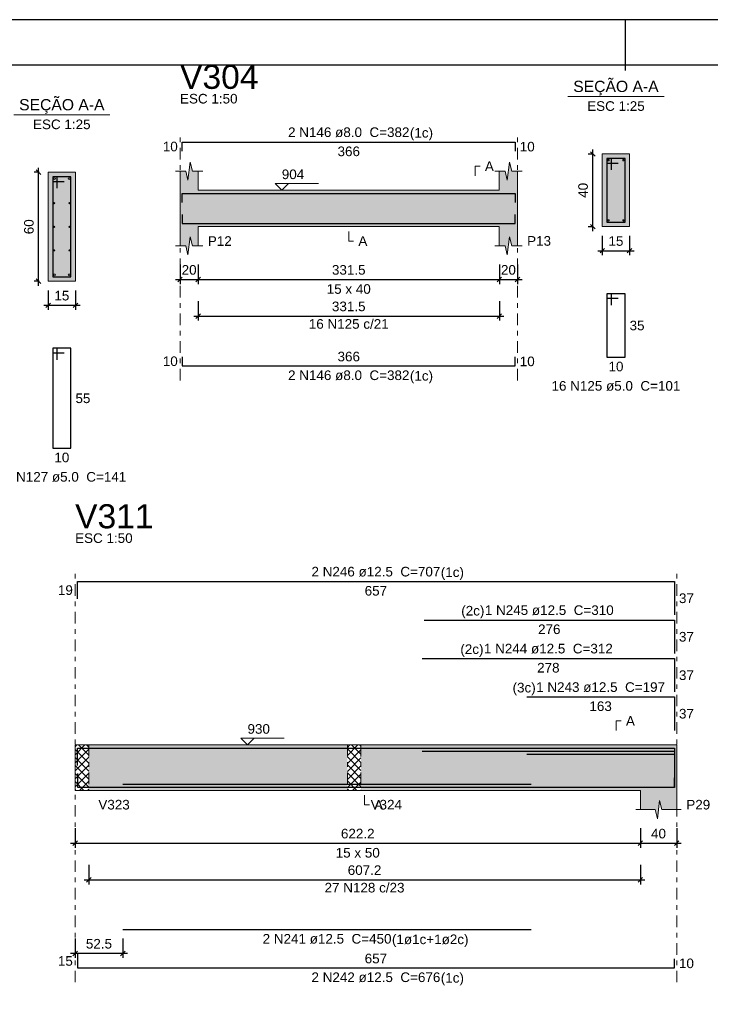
# Model space of a CAD drawing. Header units: millimetres. Extents: x 0 to 119, y 0 to 84.
# Tile 20 of 30: x 50 to 65, y 62 to 84. Entities that reach past the tile are written whole.
import ezdxf

# ---------------------------------------------------------------- set-up
doc = ezdxf.new("R2010")
doc.units = ezdxf.units.MM
doc.header["$MEASUREMENT"] = 0
doc.linetypes.add('DASHDOT', pattern=[2.54, 1.27, -0.635, 0, -0.635])
doc.linetypes.add('NULL', pattern=[0])
doc.layers.get('0').update_dxf_attribs({"lineweight": 18})
for name, color, linetype, lineweight in [('Descrição da armadura', 7, 'Continuous', 0), ('DT-Barras na forma', 2, 'Continuous', 30), ('DT-Barras no corte', 5, 'Continuous', 5), ('DT-Barras rebatidas', 2, 'Continuous', 30), ('DT-Cotas', 9, 'Continuous', 5), ('DT-Forma', 5, 'Continuous', 5), ('DT-Hachura forma vigas', 254, 'Continuous', 5), ('DT-Hachura intersecção vigas', 9, 'Continuous', 5), ('DT-Hachura seção vigas', 254, 'Continuous', 5), ('DT-Pontilhado', 9, 'DASHDOT', 5), ('DT-Textos', 7, 'Continuous', 5), ('DT-Título', 3, 'Continuous', 20), ('Textos armaduras', 7, 'Continuous', 0)]:
    doc.layers.add(name, color=color, linetype=linetype, lineweight=lineweight)
doc.layers.add('SEDUC_MARF', color=1, linetype='Continuous')
doc.layers.add('SEDUC_MARGG', color=7, linetype='Continuous')
doc.styles.add('Arial', font='txt')
doc.dimstyles.new('UM_25.000000', dxfattribs={"dimtxt": 0.18, "dimasz": 0.1, "dimexe": 0.1, "dimexo": 0.2, "dimgap": 0, "dimtad": 1, "dimtih": 1, "dimtoh": 1, "dimdec": 1, "dimlfac": 25, "dimzin": 0, "dimdsep": 46, "dimtxsty": 'Standard', "dimcen": 0.09, "dimdle": 0.1, "dimadec": 1, "dimazin": 2, "dimtfac": 1, "dimtdec": 4, "dimtofl": 0, "dimtmove": 0, "dimatfit": 3, "dimfxl": 1, "dimtolj": 1, "dimarcsym": 0})
doc.dimstyles.new('UM_50.000000', dxfattribs={"dimtxt": 0.18, "dimasz": 0.1, "dimexe": 0.1, "dimexo": 0.2, "dimgap": 0, "dimtad": 1, "dimtih": 1, "dimtoh": 1, "dimdec": 1, "dimlfac": 50, "dimzin": 0, "dimdsep": 46, "dimtxsty": 'Standard', "dimcen": 0.09, "dimdle": 0.1, "dimadec": 1, "dimazin": 2, "dimtfac": 1, "dimtdec": 4, "dimtofl": 0, "dimtmove": 0, "dimatfit": 3, "dimfxl": 1, "dimtolj": 1, "dimarcsym": 0})

# ---------------------------------------------------------------- blocks, each defined once
blk = doc.blocks.new('_Oblique')
at = {"color": 0, "linetype": 'ByBlock', "lineweight": -2}
blk.add_line((-0.5, -0.5), (0.5, 0.5), dxfattribs=at)
blk = doc.blocks.new('*D27')
at = {"layer": 'Defpoints', "color": 0}
for p in [(50.492, 80.74), (50.704, 80.74), (50.704, 78.34)]:
    blk.add_point(p, dxfattribs=at)
at = {"layer": 'DT-Cotas', "color": 0, "lineweight": -2}
for p, q in [((50.504, 80.74), (50.392, 80.74)), ((50.492, 78.24), (50.492, 80.84)), ((50.504, 78.34), (50.392, 78.34))]:
    blk.add_line(p, q, dxfattribs=at)
at = {"layer": 'DT-Cotas', "color": 0, "lineweight": -2, "xscale": 0.1, "yscale": 0.1, "zscale": 0.1}
for p, rotation in [((50.492, 80.74), 90), ((50.492, 78.34), 270)]:
    blk.add_blockref('_Oblique', p, dxfattribs=dict(at, rotation=rotation))
at = {"layer": 'DT-Cotas', "color": 7, "insert": (50.28, 79.54), "char_height": 0.2118, "attachment_point": 5, "rotation": 90, "style": 'Arial'}
blk.add_mtext('\\A1;60', dxfattribs=at)
blk = doc.blocks.new('*D28')
at = {"layer": 'Defpoints', "color": 0}
for p in [(50.704, 78.34), (51.304, 78.34), (51.304, 77.81)]:
    blk.add_point(p, dxfattribs=at)
at = {"layer": 'DT-Cotas', "color": 0, "lineweight": -2}
for p, q in [((50.704, 78.14), (50.704, 77.71)), ((51.304, 78.14), (51.304, 77.71)), ((50.604, 77.81), (51.404, 77.81))]:
    blk.add_line(p, q, dxfattribs=at)
at = {"layer": 'DT-Cotas', "color": 0, "lineweight": -2, "xscale": 0.1, "yscale": 0.1, "zscale": 0.1, "rotation": 180}
blk.add_blockref('_Oblique', (50.704, 77.81), dxfattribs=at)
at = {"layer": 'DT-Cotas', "color": 0, "lineweight": -2, "xscale": 0.1, "yscale": 0.1, "zscale": 0.1}
blk.add_blockref('_Oblique', (51.304, 77.81), dxfattribs=at)
at = {"layer": 'DT-Cotas', "color": 7, "insert": (51.004, 78.022), "char_height": 0.2118, "attachment_point": 5, "rotation": 0.0057, "style": 'Arial'}
blk.add_mtext('\\A1;15', dxfattribs=at)
blk = doc.blocks.new('*D30')
at = {"layer": 'Defpoints', "color": 0}
for p in [(53.606, 78.907), (54.006, 78.907), (54.006, 78.378)]:
    blk.add_point(p, dxfattribs=at)
at = {"layer": 'DT-Cotas', "color": 0, "lineweight": -2}
for p, q in [((53.606, 78.707), (53.606, 78.278)), ((54.006, 78.707), (54.006, 78.278)), ((53.506, 78.378), (54.106, 78.378))]:
    blk.add_line(p, q, dxfattribs=at)
at = {"layer": 'DT-Cotas', "color": 0, "lineweight": -2, "xscale": 0.1, "yscale": 0.1, "zscale": 0.1, "rotation": 180}
blk.add_blockref('_Oblique', (53.606, 78.378), dxfattribs=at)
at = {"layer": 'DT-Cotas', "color": 0, "lineweight": -2, "xscale": 0.1, "yscale": 0.1, "zscale": 0.1}
blk.add_blockref('_Oblique', (54.006, 78.378), dxfattribs=at)
at = {"layer": 'DT-Cotas', "color": 7, "insert": (53.806, 78.589), "char_height": 0.2118, "attachment_point": 5, "rotation": 0.0057, "style": 'Arial'}
blk.add_mtext('\\A1;20', dxfattribs=at)
blk = doc.blocks.new('*D31')
at = {"layer": 'Defpoints', "color": 0}
for p in [(54.006, 78.907), (60.635, 78.907), (60.635, 78.378)]:
    blk.add_point(p, dxfattribs=at)
at = {"layer": 'DT-Cotas', "color": 0, "lineweight": -2}
for p, q in [((54.006, 78.707), (54.006, 78.278)), ((60.635, 78.707), (60.635, 78.278)), ((53.906, 78.378), (60.735, 78.378))]:
    blk.add_line(p, q, dxfattribs=at)
at = {"layer": 'DT-Cotas', "color": 0, "lineweight": -2, "xscale": 0.1, "yscale": 0.1, "zscale": 0.1, "rotation": 180}
blk.add_blockref('_Oblique', (54.006, 78.378), dxfattribs=at)
at = {"layer": 'DT-Cotas', "color": 0, "lineweight": -2, "xscale": 0.1, "yscale": 0.1, "zscale": 0.1}
blk.add_blockref('_Oblique', (60.635, 78.378), dxfattribs=at)
at = {"layer": 'DT-Cotas', "color": 7, "insert": (57.32, 78.589), "char_height": 0.2118, "attachment_point": 5, "rotation": 0.0057, "style": 'Arial'}
blk.add_mtext('\\A1;331.5', dxfattribs=at)
blk = doc.blocks.new('*D32')
at = {"layer": 'Defpoints', "color": 0}
for p in [(60.635, 78.907), (61.035, 78.907), (61.035, 78.378)]:
    blk.add_point(p, dxfattribs=at)
at = {"layer": 'DT-Cotas', "color": 0, "lineweight": -2}
for p, q in [((60.635, 78.707), (60.635, 78.278)), ((61.035, 78.707), (61.035, 78.278)), ((60.535, 78.378), (61.135, 78.378))]:
    blk.add_line(p, q, dxfattribs=at)
at = {"layer": 'DT-Cotas', "color": 0, "lineweight": -2, "xscale": 0.1, "yscale": 0.1, "zscale": 0.1, "rotation": 180}
blk.add_blockref('_Oblique', (60.635, 78.378), dxfattribs=at)
at = {"layer": 'DT-Cotas', "color": 0, "lineweight": -2, "xscale": 0.1, "yscale": 0.1, "zscale": 0.1}
blk.add_blockref('_Oblique', (61.035, 78.378), dxfattribs=at)
at = {"layer": 'DT-Cotas', "color": 7, "insert": (60.835, 78.589), "char_height": 0.2118, "attachment_point": 5, "rotation": 0.0057, "style": 'Arial'}
blk.add_mtext('\\A1;20', dxfattribs=at)
blk = doc.blocks.new('*D33')
at = {"layer": 'Defpoints', "color": 0}
for p in [(62.691, 81.142), (62.902, 81.142), (62.902, 79.542)]:
    blk.add_point(p, dxfattribs=at)
at = {"layer": 'DT-Cotas', "color": 0, "lineweight": -2}
for p, q in [((62.702, 81.142), (62.591, 81.142)), ((62.691, 79.442), (62.691, 81.242)), ((62.702, 79.542), (62.591, 79.542))]:
    blk.add_line(p, q, dxfattribs=at)
at = {"layer": 'DT-Cotas', "color": 0, "lineweight": -2, "xscale": 0.1, "yscale": 0.1, "zscale": 0.1}
for p, rotation in [((62.691, 81.142), 90), ((62.691, 79.542), 270)]:
    blk.add_blockref('_Oblique', p, dxfattribs=dict(at, rotation=rotation))
at = {"layer": 'DT-Cotas', "color": 7, "insert": (62.479, 80.342), "char_height": 0.2118, "attachment_point": 5, "rotation": 90, "style": 'Arial'}
blk.add_mtext('\\A1;40', dxfattribs=at)
blk = doc.blocks.new('*D34')
at = {"layer": 'Defpoints', "color": 0}
for p in [(62.902, 79.542), (63.502, 79.542), (63.502, 79.013)]:
    blk.add_point(p, dxfattribs=at)
at = {"layer": 'DT-Cotas', "color": 0, "lineweight": -2}
for p, q in [((62.902, 79.342), (62.902, 78.913)), ((63.502, 79.342), (63.502, 78.913)), ((62.802, 79.013), (63.602, 79.013))]:
    blk.add_line(p, q, dxfattribs=at)
at = {"layer": 'DT-Cotas', "color": 0, "lineweight": -2, "xscale": 0.1, "yscale": 0.1, "zscale": 0.1, "rotation": 180}
blk.add_blockref('_Oblique', (62.902, 79.013), dxfattribs=at)
at = {"layer": 'DT-Cotas', "color": 0, "lineweight": -2, "xscale": 0.1, "yscale": 0.1, "zscale": 0.1}
blk.add_blockref('_Oblique', (63.502, 79.013), dxfattribs=at)
at = {"layer": 'DT-Cotas', "color": 7, "insert": (63.202, 79.225), "char_height": 0.2118, "attachment_point": 5, "rotation": 0.0057, "style": 'Arial'}
blk.add_mtext('\\A1;15', dxfattribs=at)
blk = doc.blocks.new('*D35')
at = {"layer": 'Defpoints', "color": 0}
for p in [(54.006, 78.102), (60.635, 78.102), (60.635, 77.573)]:
    blk.add_point(p, dxfattribs=at)
at = {"layer": 'DT-Cotas', "color": 0, "lineweight": -2}
for p, q in [((54.006, 77.902), (54.006, 77.473)), ((60.635, 77.902), (60.635, 77.473)), ((53.906, 77.573), (60.735, 77.573))]:
    blk.add_line(p, q, dxfattribs=at)
at = {"layer": 'DT-Cotas', "color": 0, "lineweight": -2, "xscale": 0.1, "yscale": 0.1, "zscale": 0.1, "rotation": 180}
blk.add_blockref('_Oblique', (54.006, 77.573), dxfattribs=at)
at = {"layer": 'DT-Cotas', "color": 0, "lineweight": -2, "xscale": 0.1, "yscale": 0.1, "zscale": 0.1}
blk.add_blockref('_Oblique', (60.635, 77.573), dxfattribs=at)
at = {"layer": 'DT-Cotas', "color": 7, "insert": (57.32, 77.785), "char_height": 0.2118, "attachment_point": 5, "rotation": 0.0057, "style": 'Arial'}
blk.add_mtext('\\A1;331.5', dxfattribs=at)
blk = doc.blocks.new('*D78')
at = {"layer": 'Defpoints', "color": 0}
for p in [(51.296, 66.493), (63.739, 66.493), (63.739, 65.964)]:
    blk.add_point(p, dxfattribs=at)
at = {"layer": 'DT-Cotas', "color": 0, "lineweight": -2}
for p, q in [((51.296, 66.293), (51.296, 65.864)), ((63.739, 66.293), (63.739, 65.864)), ((51.196, 65.964), (63.839, 65.964))]:
    blk.add_line(p, q, dxfattribs=at)
at = {"layer": 'DT-Cotas', "color": 0, "lineweight": -2, "xscale": 0.1, "yscale": 0.1, "zscale": 0.1, "rotation": 180}
blk.add_blockref('_Oblique', (51.296, 65.964), dxfattribs=at)
at = {"layer": 'DT-Cotas', "color": 0, "lineweight": -2, "xscale": 0.1, "yscale": 0.1, "zscale": 0.1}
blk.add_blockref('_Oblique', (63.739, 65.964), dxfattribs=at)
at = {"layer": 'DT-Cotas', "color": 7, "insert": (57.518, 66.175), "char_height": 0.2118, "attachment_point": 5, "rotation": 0.0057, "style": 'Arial'}
blk.add_mtext('\\A1;622.2', dxfattribs=at)
blk = doc.blocks.new('*D79')
at = {"layer": 'Defpoints', "color": 0}
for p in [(63.739, 66.493), (64.539, 66.493), (64.539, 65.964)]:
    blk.add_point(p, dxfattribs=at)
at = {"layer": 'DT-Cotas', "color": 0, "lineweight": -2}
for p, q in [((63.739, 66.293), (63.739, 65.864)), ((64.539, 66.293), (64.539, 65.864)), ((63.639, 65.964), (64.639, 65.964))]:
    blk.add_line(p, q, dxfattribs=at)
at = {"layer": 'DT-Cotas', "color": 0, "lineweight": -2, "xscale": 0.1, "yscale": 0.1, "zscale": 0.1, "rotation": 180}
blk.add_blockref('_Oblique', (63.739, 65.964), dxfattribs=at)
at = {"layer": 'DT-Cotas', "color": 0, "lineweight": -2, "xscale": 0.1, "yscale": 0.1, "zscale": 0.1}
blk.add_blockref('_Oblique', (64.539, 65.964), dxfattribs=at)
at = {"layer": 'DT-Cotas', "color": 7, "insert": (64.139, 66.175), "char_height": 0.2118, "attachment_point": 5, "rotation": 0.0057, "style": 'Arial'}
blk.add_mtext('\\A1;40', dxfattribs=at)
blk = doc.blocks.new('*D80')
at = {"layer": 'Defpoints', "color": 0}
for p in [(51.296, 64.066), (52.346, 64.066), (51.296, 63.537)]:
    blk.add_point(p, dxfattribs=at)
at = {"layer": 'DT-Cotas', "color": 0, "lineweight": -2}
for p, q in [((51.296, 63.866), (51.296, 63.437)), ((52.346, 63.866), (52.346, 63.437)), ((52.446, 63.537), (51.196, 63.537))]:
    blk.add_line(p, q, dxfattribs=at)
at = {"layer": 'DT-Cotas', "color": 0, "lineweight": -2, "xscale": 0.1, "yscale": 0.1, "zscale": 0.1, "rotation": 180}
blk.add_blockref('_Oblique', (51.296, 63.537), dxfattribs=at)
at = {"layer": 'DT-Cotas', "color": 0, "lineweight": -2, "xscale": 0.1, "yscale": 0.1, "zscale": 0.1}
blk.add_blockref('_Oblique', (52.346, 63.537), dxfattribs=at)
at = {"layer": 'DT-Cotas', "color": 7, "insert": (51.821, 63.749), "char_height": 0.2118, "attachment_point": 5, "rotation": 0.0057, "style": 'Arial'}
blk.add_mtext('\\A1;52.5', dxfattribs=at)
blk = doc.blocks.new('*D83')
at = {"layer": 'Defpoints', "color": 0}
for p in [(51.596, 65.688), (63.739, 65.688), (63.739, 65.159)]:
    blk.add_point(p, dxfattribs=at)
at = {"layer": 'DT-Cotas', "color": 0, "lineweight": -2}
for p, q in [((51.596, 65.488), (51.596, 65.059)), ((63.739, 65.488), (63.739, 65.059)), ((51.496, 65.159), (63.839, 65.159))]:
    blk.add_line(p, q, dxfattribs=at)
at = {"layer": 'DT-Cotas', "color": 0, "lineweight": -2, "xscale": 0.1, "yscale": 0.1, "zscale": 0.1, "rotation": 180}
blk.add_blockref('_Oblique', (51.596, 65.159), dxfattribs=at)
at = {"layer": 'DT-Cotas', "color": 0, "lineweight": -2, "xscale": 0.1, "yscale": 0.1, "zscale": 0.1}
blk.add_blockref('_Oblique', (63.739, 65.159), dxfattribs=at)
at = {"layer": 'DT-Cotas', "color": 7, "insert": (57.668, 65.371), "char_height": 0.2118, "attachment_point": 5, "rotation": 0.0057, "style": 'Arial'}
blk.add_mtext('\\A1;607.2', dxfattribs=at)

msp = doc.modelspace()

# ---------------------------------------------------------------- hatches: boundary and pattern name
at = {"layer": 'DT-Hachura forma vigas', "linetype": 'Continuous'}
for points in [[(61.0347, 79.1189), (61.0347, 79.5425), (61.0347, 80.3425), (61.0347, 80.7661), (60.9097, 80.7661), (60.8597, 80.9661), (60.8097, 80.5661), (60.7597, 80.7661), (60.6347, 80.7661), (60.6347, 80.3425), (54.0057, 80.3425), (54.0057, 80.7661), (53.8807, 80.7661), (53.8307, 80.9661), (53.7807, 80.5661), (53.7307, 80.7661), (53.6057, 80.7661), (53.6057, 80.3425), (53.6057, 79.5425), (53.6057, 79.1189), (53.7307, 79.1189), (53.7807, 78.9189), (53.8307, 79.3189), (53.8807, 79.1189), (54.0057, 79.1189), (54.0057, 79.5425), (60.6347, 79.5425), (60.6347, 79.1189), (60.7597, 79.1189), (60.8097, 78.9189), (60.8597, 79.3189), (60.9097, 79.1189), (61.0347, 79.1189)], [(51.5959, 67.1285), (57.2893, 67.1285), (57.2893, 68.1285), (51.5959, 68.1285), (51.5959, 67.1285)], [(64.5393, 66.7049), (64.5393, 67.1285), (64.5393, 68.1285), (63.7393, 68.1285), (57.5893, 68.1285), (57.5893, 67.1285), (63.7393, 67.1285), (63.7393, 66.7049), (64.0643, 66.7049), (64.1143, 66.5049), (64.1643, 66.9049), (64.2143, 66.7049), (64.5393, 66.7049)]]:
    msp.add_hatch(color=254, dxfattribs=at).paths.add_polyline_path(points)
at = {"layer": 'DT-Hachura intersecção vigas', "linetype": 'Continuous'}
h = msp.add_hatch(dxfattribs=at)
h.set_pattern_fill('ANSI37', color=9, style=0)
h.paths.add_polyline_path([(51.2959, 67.1285), (51.5959, 67.1285), (51.5959, 68.1285), (51.2959, 68.1285), (51.2959, 67.1285)])
h = msp.add_hatch(dxfattribs=at)
h.set_pattern_fill('ANSI37', color=9, style=0)
h.paths.add_polyline_path([(57.2893, 67.1285), (57.5893, 67.1285), (57.5893, 68.1285), (57.2893, 68.1285), (57.2893, 67.1285)])
at = {"layer": 'DT-Hachura seção vigas', "linetype": 'Continuous'}
for points in [[(62.9023, 79.5425), (62.9023, 79.5425), (63.5023, 79.5425), (63.5023, 81.1425), (62.9023, 81.1425), (62.9023, 79.5425)], [(50.7037, 78.3396), (50.7037, 78.3396), (51.3037, 78.3396), (51.3037, 80.7396), (50.7037, 80.7396), (50.7037, 78.3396)]]:
    msp.add_hatch(color=254, dxfattribs=at).paths.add_polyline_path(points)

# ---------------------------------------------------------------- linework, layer by layer
at = {"layer": 'DT-Barras na forma'}
for p, q in [((63.1023, 81.0425), (63.0023, 81.0425)), ((63.0023, 81.0425), (63.0023, 79.6425)), ((63.4023, 81.0425), (63.0023, 81.0425)), ((63.0023, 81.0425), (63.0023, 80.9425)), ((63.0023, 80.9425), (63.2523, 80.9425)), ((63.1023, 80.7925), (63.1023, 81.0425)), ((63.4023, 79.6425), (63.4023, 81.0425)), ((50.9037, 80.6396), (50.8037, 80.6396)), ((50.8037, 80.6396), (50.8037, 78.4396)), ((51.2037, 80.6396), (50.8037, 80.6396)), ((50.8037, 80.6396), (50.8037, 80.5396)), ((50.8037, 80.5396), (51.0537, 80.5396)), ((50.9037, 80.3896), (50.9037, 80.6396)), ((51.2037, 78.4396), (51.2037, 80.6396)), ((63.0023, 79.6425), (63.4023, 79.6425)), ((50.8037, 78.4396), (51.2037, 78.4396))]:
    msp.add_line(p, q, dxfattribs=at)
for points in [[(53.6557, 80.0745), (53.6557, 80.2745), (60.9847, 80.2745), (60.9847, 80.0745)], [(53.6557, 79.8105), (53.6557, 79.6105), (60.9847, 79.6105), (60.9847, 79.8105)], [(51.3459, 67.6738), (51.3459, 68.056), (64.4893, 68.056), (64.4893, 67.3196)], [(58.9393, 67.991), (64.4893, 67.991), (64.4893, 67.2546)], [(58.9793, 67.991), (64.4893, 67.991), (64.4893, 67.2546)], [(61.2393, 67.926), (64.4893, 67.926), (64.4893, 67.1896)], [(51.3459, 67.501), (51.3459, 67.201), (64.4893, 67.201), (64.4893, 67.401)], [(52.3459, 67.266), (61.3393, 67.266)], [(52.3459, 67.201), (61.3393, 67.201)]]:
    msp.add_lwpolyline(points, dxfattribs=at)
at = {"layer": 'DT-Barras no corte'}
for centre, radius in [((63.0383, 81.0065), 0.016), ((63.3663, 81.0065), 0.016), ((50.8437, 80.5996), 0.02), ((51.1637, 80.5996), 0.02), ((50.8363, 80.0596), 0.0126), ((51.1711, 80.0596), 0.0126), ((63.0383, 79.6785), 0.016), ((63.3663, 79.6785), 0.016), ((50.8363, 79.5396), 0.0126), ((51.1711, 79.5396), 0.0126), ((50.8363, 79.0196), 0.0126), ((51.1711, 79.0196), 0.0126), ((50.8437, 78.4796), 0.02), ((51.1637, 78.4796), 0.02)]:
    msp.add_circle(centre, radius, dxfattribs=at)
at = {"layer": 'DT-Barras rebatidas'}
for points in [[(53.6557, 81.2041), (53.6557, 81.4041), (60.9847, 81.4041), (60.9847, 81.2041)], [(63.1023, 77.8158), (63.1023, 78.0658), (63.0023, 78.0658), (63.0023, 76.6658), (63.4023, 76.6658), (63.4023, 78.0658), (63.0023, 78.0658), (63.0023, 77.9658), (63.2523, 77.9658)], [(50.9037, 76.6129), (50.9037, 76.8629), (50.8037, 76.8629), (50.8037, 74.6629), (51.2037, 74.6629), (51.2037, 76.8629), (50.8037, 76.8629), (50.8037, 76.7629), (51.0537, 76.7629)], [(53.6557, 76.6758), (53.6557, 76.4758), (60.9847, 76.4758), (60.9847, 76.6758)], [(51.3459, 71.345), (51.3459, 71.7272), (64.4893, 71.7272), (64.4893, 70.9908)], [(58.9793, 70.88), (64.4893, 70.88), (64.4893, 70.1436)], [(58.9393, 70.0328), (64.4893, 70.0328), (64.4893, 69.2964)], [(61.2393, 69.1856), (64.4893, 69.1856), (64.4893, 68.4492)], [(52.3459, 64.0664), (61.3393, 64.0664)], [(51.3459, 63.5192), (51.3459, 63.2192), (64.4893, 63.2192), (64.4893, 63.4192)]]:
    msp.add_lwpolyline(points, dxfattribs=at)
at = {"layer": 'DT-Forma'}
for p, q in [((63.5023, 81.1425), (62.9023, 81.1425)), ((62.9023, 81.1425), (62.9023, 79.5425)), ((63.5023, 79.5425), (63.5023, 81.1425)), ((53.7807, 80.5661), (53.8307, 80.9661)), ((53.8307, 80.9661), (53.8807, 80.7661)), ((60.8097, 80.5661), (60.8597, 80.9661)), ((60.8597, 80.9661), (60.9097, 80.7661)), ((51.3037, 80.7396), (50.7037, 80.7396)), ((50.7037, 80.7396), (50.7037, 78.3396)), ((51.3037, 78.3396), (51.3037, 80.7396)), ((53.5057, 80.7661), (53.7307, 80.7661)), ((53.6057, 80.3425), (53.6057, 80.7661)), ((53.7307, 80.7661), (53.7807, 80.5661)), ((53.8807, 80.7661), (54.1057, 80.7661)), ((54.0057, 80.7661), (54.0057, 80.3425)), ((60.5347, 80.7661), (60.7597, 80.7661)), ((60.6347, 80.3425), (60.6347, 80.7661)), ((60.7597, 80.7661), (60.8097, 80.5661)), ((60.9097, 80.7661), (61.1347, 80.7661)), ((61.0347, 80.7661), (61.0347, 80.3425)), ((54.0057, 80.3425), (60.6347, 80.3425)), ((53.6057, 79.5425), (53.6057, 79.1189)), ((54.0057, 79.1189), (54.0057, 79.5425)), ((54.0057, 79.5425), (60.6347, 79.5425)), ((60.6347, 79.5425), (60.6347, 79.1189)), ((61.0347, 79.1189), (61.0347, 79.5425)), ((62.9023, 79.5425), (63.5023, 79.5425)), ((53.7807, 78.9189), (53.8307, 79.3189)), ((53.8307, 79.3189), (53.8807, 79.1189)), ((60.8097, 78.9189), (60.8597, 79.3189)), ((60.8597, 79.3189), (60.9097, 79.1189)), ((53.5057, 79.1189), (53.7307, 79.1189)), ((53.7307, 79.1189), (53.7807, 78.9189)), ((53.8807, 79.1189), (54.1057, 79.1189)), ((60.5347, 79.1189), (60.7597, 79.1189)), ((60.7597, 79.1189), (60.8097, 78.9189)), ((60.9097, 79.1189), (61.1347, 79.1189)), ((50.7037, 78.3396), (51.3037, 78.3396)), ((51.2959, 68.1285), (51.5959, 68.1285)), ((51.5959, 68.1285), (57.2893, 68.1285)), ((57.2893, 68.1285), (57.5893, 68.1285)), ((57.5893, 68.1285), (63.7393, 68.1285)), ((63.7393, 68.1285), (64.5393, 68.1285)), ((51.2959, 67.1285), (51.5959, 67.1285)), ((51.5959, 67.1285), (57.2893, 67.1285)), ((57.2893, 67.1285), (57.5893, 67.1285)), ((57.5893, 67.1285), (63.7393, 67.1285)), ((63.7393, 67.1285), (63.7393, 66.7049)), ((64.5393, 66.7049), (64.5393, 67.1285)), ((64.1143, 66.5049), (64.1643, 66.9049)), ((64.1643, 66.9049), (64.2143, 66.7049)), ((63.6393, 66.7049), (64.0643, 66.7049)), ((64.0643, 66.7049), (64.1143, 66.5049)), ((64.2143, 66.7049), (64.6393, 66.7049))]:
    msp.add_line(p, q, dxfattribs=at)
at = {"layer": 'DT-Forma', "linetype": 'Continuous'}
for p, q in [((53.6057, 79.5425), (53.6057, 80.3425)), ((61.0347, 80.3425), (61.0347, 79.5425)), ((51.2959, 67.1285), (51.2959, 68.1285)), ((64.5393, 68.1285), (64.5393, 67.1285))]:
    msp.add_line(p, q, dxfattribs=at)
at = {"layer": 'DT-Pontilhado', "ltscale": 0.2}
for p, q in [((53.6057, 76.1581), (53.6057, 81.6159)), ((61.0347, 76.1581), (61.0347, 81.6159)), ((51.2959, 62.9015), (51.2959, 71.939)), ((51.2959, 62.9015), (51.2959, 71.939)), ((64.5393, 62.9015), (64.5393, 71.939)), ((51.5959, 68.1285), (51.5959, 67.1285)), ((57.2893, 68.1285), (57.2893, 67.1285)), ((57.5893, 68.1285), (57.5893, 67.1285))]:
    msp.add_line(p, q, dxfattribs=at)
at = {"layer": 'DT-Textos'}
for p, q in [((62.1433, 82.4074), (64.2613, 82.4074)), ((49.9447, 82.0045), (52.0627, 82.0045))]:
    msp.add_line(p, q, dxfattribs=at)
for points in [[(60.1052, 80.6602), (60.1052, 80.872), (60.2111, 80.872)], [(55.9944, 80.4907), (55.8462, 80.3425), (55.6979, 80.4907), (56.651, 80.4907)], [(57.3202, 79.4366), (57.3202, 79.2248), (57.4261, 79.2248)], [(63.2098, 68.4462), (63.2098, 68.658), (63.3157, 68.658)], [(55.2389, 68.2768), (55.0906, 68.1285), (54.9424, 68.2768), (55.8955, 68.2768)], [(57.6676, 67.0226), (57.6676, 66.8108), (57.7735, 66.8108)]]:
    msp.add_lwpolyline(points, dxfattribs=at)
at = {"layer": 'SEDUC_MARF'}
msp.add_line((63.4015, 84.1), (63.4015, 82.9804), dxfattribs=at)
msp.add_lwpolyline([(118.9, 84.1), (0, 84.1), (0, 0), (118.9, 0)], close=True, dxfattribs=at)
at = {"layer": 'SEDUC_MARGG'}
msp.add_lwpolyline([(2.5, 1), (117.9, 1), (117.9, 83.1), (2.5, 83.1), (2.5, 1)], dxfattribs=at)

# ---------------------------------------------------------------- texts
at = {"layer": 'Descrição da armadura', "linetype": 'NULL', "char_height": 0.2118, "attachment_point": 8, "line_spacing_factor": 0.9, "style": 'Arial'}
for s, insert, width in [('2 N146 ø8.0  C=382', (57.3199, 81.5104), 5.239541), ('16 N125 c/21', (57.3202, 77.291), 3.450264), ('2 N146 ø8.0  C=382', (57.3199, 76.1584), 5.239541), ('16 N125 ø5.0  C=101', (63.2019, 75.9244), 5.562109), ('15 N127 ø5.0  C=141', (51.0033, 73.9214), 5.562109), ('2 N246 ø12.5  C=707', (57.918, 71.8335), 5.562109), ('1 N245 ø12.5  C=310', (61.734, 70.9855), 5.562109), ('1 N244 ø12.5  C=312', (61.714, 70.1385), 5.562109), ('1 N243 ø12.5  C=197', (62.864, 69.2915), 5.562109), ('27 N128 c/23', (57.6676, 64.8771), 3.450264), ('2 N241 ø12.5  C=450', (56.843, 63.7485), 5.562109), ('2 N242 ø12.5  C=676', (57.918, 62.9015), 5.562109)]:
    msp.add_mtext(s, dxfattribs=dict(at, insert=insert, width=width))
at = {"layer": 'DT-Textos', "linetype": 'NULL', "line_spacing_factor": 0.798, "style": 'Arial'}
for s, insert, char_height, width, attachment_point in [('SEÇÃO A-A', (63.2019, 82.4315), 0.2471, 3.812061, 8), ('SEÇÃO A-A', (51.0033, 82.0285), 0.2471, 3.812061, 8), ('ESC 1:50', (53.6059, 82.2514), 0.2118, 2.482559, 7), ('ESC 1:25', (63.2019, 82.0894), 0.2118, 2.482559, 8), ('ESC 1:25', (51.0033, 81.6864), 0.2118, 2.482559, 8), ('(1c)', (58.6659, 81.4405), 0.2118, 0.998857, 7), ('A', (60.3169, 80.7664), 0.2118, 0.386855, 7), ('904', (55.8459, 80.5864), 0.2118, 0.967705, 7), ('P12', (54.2179, 79.1194), 0.2118, 1.031992, 7), ('A', (57.5319, 79.1194), 0.2118, 0.386855, 7), ('P13', (61.2469, 79.1194), 0.2118, 1.031992, 7), ('15 x 40', (57.3199, 78.0604), 0.2118, 1.902559, 8), ('(1c)', (58.6659, 76.0885), 0.2118, 0.998857, 7), ('ESC 1:50', (51.296, 72.5745), 0.2118, 2.482559, 7), ('(1c)', (59.346, 71.7636), 0.2118, 0.998857, 7), ('(2c)', (60.306, 70.9156), 0.2118, 0.998857, 9), ('(2c)', (60.286, 70.0686), 0.2118, 0.998857, 9), ('(3c)', (61.436, 69.2216), 0.2118, 0.998857, 9), ('A', (63.422, 68.5525), 0.2118, 0.386855, 7), ('930', (55.091, 68.3725), 0.2118, 0.967705, 7), ('V323', (51.808, 66.7045), 0.2118, 1.354561, 7), ('V324', (57.801, 66.7045), 0.2118, 1.354561, 7), ('A', (57.879, 66.7045), 0.2118, 0.386855, 7), ('P29', (64.751, 66.7045), 0.2118, 1.031992, 7), ('15 x 50', (57.518, 65.6455), 0.2118, 1.902559, 8), ('(1ø1c+1ø2c)', (58.271, 63.6786), 0.2118, 3.303848, 7), ('(1c)', (59.346, 62.8316), 0.2118, 0.998857, 7)]:
    msp.add_mtext(s, dxfattribs=dict(at, insert=insert, char_height=char_height, width=width, attachment_point=attachment_point))
at = {"layer": 'DT-Título', "linetype": 'NULL', "char_height": 0.5295, "width": 3.456465, "attachment_point": 7, "line_spacing_factor": 0.798, "style": 'Arial'}
for s, insert in [('V304', (53.6059, 82.5692)), ('V311', (51.296, 72.8924))]:
    msp.add_mtext(s, dxfattribs=dict(at, insert=insert))
at = {"layer": 'Textos armaduras', "linetype": 'NULL', "char_height": 0.2118, "line_spacing_factor": 0.9, "style": 'Arial'}
for s, insert, width, attachment_point in [('10', (53.5557, 81.1982), 1.045137, 9), ('366', (57.3202, 81.3068), 1.367705, 2), ('10', (61.0847, 81.41), 1.045137, 1), ('35', (63.5023, 77.4717), 1.045137, 1), ('366', (57.3202, 76.5731), 1.367705, 8), ('10', (53.5557, 76.4699), 1.045137, 9), ('10', (61.0847, 76.6817), 1.045137, 1), ('10', (63.2023, 76.5685), 1.045137, 2), ('55', (51.3037, 75.8688), 1.045137, 1), ('10', (51.0037, 74.5656), 1.045137, 2), ('19', (51.2459, 71.4302), 1.045137, 9), ('657', (57.9176, 71.6299), 1.367705, 2), ('37', (64.5893, 71.4649), 1.045137, 1), ('276', (61.7343, 70.7827), 1.367705, 2), ('37', (64.5893, 70.6177), 1.045137, 1), ('278', (61.7143, 69.9355), 1.367705, 2), ('37', (64.5893, 69.7705), 1.045137, 1), ('163', (62.8643, 69.0883), 1.367705, 2), ('37', (64.5893, 68.9233), 1.045137, 1), ('15', (51.2459, 63.2633), 1.045137, 9), ('657', (57.9176, 63.3165), 1.367705, 8), ('10', (64.5893, 63.4251), 1.045137, 1)]:
    msp.add_mtext(s, dxfattribs=dict(at, insert=insert, width=width, attachment_point=attachment_point))

# ---------------------------------------------------------------- dimensions: what is measured, and where the dimension line sits
at = {"layer": 'DT-Cotas'}
for base, p1, p2, angle, dimstyle, override, picture, middle, dimtype, turn in [((62.6905, 81.1425), (62.9023, 79.5425), (62.9023, 81.1425), 90, 'UM_25.000000', {"dimtxt": 0.2118, "dimasz": 0.1, "dimexe": 0.1, "dimexo": 0.2, "dimtad": 1, "dimtih": 0, "dimtoh": 0, "dimdec": 1, "dimlfac": 25, "dimzin": 8, "dimtxsty": 'Arial', "dimblk": 'Oblique', "dimblk1": 'Oblique', "dimblk2": 'Oblique', "dimsah": 1, "dimdle": 0.1, "dimse1": 0, "dimse2": 0, "dimclrt": 7, "dimadec": 1, "dimazin": 3, "dimtmove": 2, "dimldrblk": 'Oblique'}, '*D33', (62.4787, 80.3425), 160, 90), ((50.4919, 80.7396), (50.7037, 78.3396), (50.7037, 80.7396), 90, 'UM_25.000000', {"dimtxt": 0.2118, "dimasz": 0.1, "dimexe": 0.1, "dimexo": 0.2, "dimtad": 1, "dimtih": 0, "dimtoh": 0, "dimdec": 1, "dimlfac": 25, "dimzin": 8, "dimtxsty": 'Arial', "dimblk": 'Oblique', "dimblk1": 'Oblique', "dimblk2": 'Oblique', "dimsah": 1, "dimdle": 0.1, "dimse1": 0, "dimse2": 0, "dimclrt": 7, "dimadec": 1, "dimazin": 3, "dimtmove": 2, "dimldrblk": 'Oblique'}, '*D27', (50.2801, 79.5396), 160, 90), ((51.2959, 63.5369), (52.3459, 64.0664), (51.2959, 64.0664), 180, 'UM_50.000000', {"dimtxt": 0.2118, "dimasz": 0.1, "dimexe": 0.1, "dimexo": 0.2, "dimtad": 1, "dimtih": 0, "dimtoh": 0, "dimdec": 1, "dimlfac": 50, "dimzin": 8, "dimtxsty": 'Arial', "dimblk": 'Oblique', "dimblk1": 'Oblique', "dimblk2": 'Oblique', "dimsah": 1, "dimdle": 0.1, "dimse1": 0, "dimse2": 0, "dimclrt": 7, "dimadec": 1, "dimazin": 3, "dimtmove": 2, "dimldrblk": 'Oblique'}, '*D80', (51.8209, 63.7487), 161, 0.00573)]:
    dim = msp.add_linear_dim(base=base, p1=p1, p2=p2, angle=angle, dimstyle=dimstyle, override=override, dxfattribs=at)
    dim.commit()
    dim.dimension.update_dxf_attribs({"geometry": picture, "text_midpoint": middle, "dimtype": dimtype, "text_rotation": turn})
for base, p1, p2, dimstyle, override, picture, middle, turn in [((63.5023, 79.013), (62.9023, 79.5425), (63.5023, 79.5425), 'UM_25.000000', {"dimtxt": 0.2118, "dimasz": 0.1, "dimexe": 0.1, "dimexo": 0.2, "dimtad": 1, "dimtih": 0, "dimtoh": 0, "dimdec": 1, "dimlfac": 25, "dimzin": 8, "dimtxsty": 'Arial', "dimblk": 'Oblique', "dimblk1": 'Oblique', "dimblk2": 'Oblique', "dimsah": 1, "dimdle": 0.1, "dimse1": 0, "dimse2": 0, "dimclrt": 7, "dimadec": 1, "dimazin": 3, "dimtmove": 2, "dimldrblk": 'Oblique'}, '*D34', (63.2023, 79.2248), 0.00573), ((54.0057, 78.3776), (53.6057, 78.9071), (54.0057, 78.9071), 'UM_50.000000', {"dimtxt": 0.2118, "dimasz": 0.1, "dimexe": 0.1, "dimexo": 0.2, "dimtad": 1, "dimtih": 0, "dimtoh": 0, "dimdec": 1, "dimlfac": 50, "dimzin": 8, "dimtxsty": 'Arial', "dimblk": 'Oblique', "dimblk1": 'Oblique', "dimblk2": 'Oblique', "dimsah": 1, "dimdle": 0.1, "dimse1": 0, "dimse2": 0, "dimclrt": 7, "dimadec": 1, "dimazin": 3, "dimtmove": 2, "dimldrblk": 'Oblique'}, '*D30', (53.8057, 78.5894), 0.00573), ((60.6347275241, 78.3775800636), (54.0057275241, 78.9070800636), (60.6347275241, 78.9070800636), 'UM_50.000000', {"dimtxt": 0.2118, "dimasz": 0.1, "dimexe": 0.1, "dimexo": 0.2, "dimtad": 1, "dimtih": 0, "dimtoh": 0, "dimdec": 1, "dimlfac": 50, "dimzin": 8, "dimtxsty": 'Arial', "dimblk": 'Oblique', "dimblk1": 'Oblique', "dimblk2": 'Oblique', "dimsah": 1, "dimdle": 0.1, "dimse1": 0, "dimse2": 0, "dimclrt": 7, "dimadec": 1, "dimazin": 3, "dimtmove": 2, "dimldrblk": 'Oblique'}, '*D31', (57.3202275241, 78.5893800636), 0.005729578), ((61.0347, 78.3776), (60.6347, 78.9071), (61.0347, 78.9071), 'UM_50.000000', {"dimtxt": 0.2118, "dimasz": 0.1, "dimexe": 0.1, "dimexo": 0.2, "dimtad": 1, "dimtih": 0, "dimtoh": 0, "dimdec": 1, "dimlfac": 50, "dimzin": 8, "dimtxsty": 'Arial', "dimblk": 'Oblique', "dimblk1": 'Oblique', "dimblk2": 'Oblique', "dimsah": 1, "dimdle": 0.1, "dimse1": 0, "dimse2": 0, "dimclrt": 7, "dimadec": 1, "dimazin": 3, "dimtmove": 2, "dimldrblk": 'Oblique'}, '*D32', (60.8347, 78.5894), 0.00573), ((51.3037, 77.8101), (50.7037, 78.3396), (51.3037, 78.3396), 'UM_25.000000', {"dimtxt": 0.2118, "dimasz": 0.1, "dimexe": 0.1, "dimexo": 0.2, "dimtad": 1, "dimtih": 0, "dimtoh": 0, "dimdec": 1, "dimlfac": 25, "dimzin": 8, "dimtxsty": 'Arial', "dimblk": 'Oblique', "dimblk1": 'Oblique', "dimblk2": 'Oblique', "dimsah": 1, "dimdle": 0.1, "dimse1": 0, "dimse2": 0, "dimclrt": 7, "dimadec": 1, "dimazin": 3, "dimtmove": 2, "dimldrblk": 'Oblique'}, '*D28', (51.0037, 78.0219), 0.00573), ((60.6347275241, 77.5727400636), (54.0057275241, 78.1022400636), (60.6347275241, 78.1022400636), 'UM_50.000000', {"dimtxt": 0.2118, "dimasz": 0.1, "dimexe": 0.1, "dimexo": 0.2, "dimtad": 1, "dimtih": 0, "dimtoh": 0, "dimdec": 1, "dimlfac": 50, "dimzin": 8, "dimtxsty": 'Arial', "dimblk": 'Oblique', "dimblk1": 'Oblique', "dimblk2": 'Oblique', "dimsah": 1, "dimdle": 0.1, "dimse1": 0, "dimse2": 0, "dimclrt": 7, "dimadec": 1, "dimazin": 3, "dimtmove": 2, "dimldrblk": 'Oblique'}, '*D35', (57.3202275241, 77.7845400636), 0.005729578), ((63.7393, 65.9636), (51.2959, 66.4931), (63.7393, 66.4931), 'UM_50.000000', {"dimtxt": 0.2118, "dimasz": 0.1, "dimexe": 0.1, "dimexo": 0.2, "dimtad": 1, "dimtih": 0, "dimtoh": 0, "dimdec": 1, "dimlfac": 50, "dimzin": 8, "dimtxsty": 'Arial', "dimblk": 'Oblique', "dimblk1": 'Oblique', "dimblk2": 'Oblique', "dimsah": 1, "dimdle": 0.1, "dimse1": 0, "dimse2": 0, "dimclrt": 7, "dimadec": 1, "dimazin": 3, "dimtmove": 2, "dimldrblk": 'Oblique'}, '*D78', (57.5176, 66.1754), 0.00573), ((64.5393, 65.9636), (63.7393, 66.4931), (64.5393, 66.4931), 'UM_50.000000', {"dimtxt": 0.2118, "dimasz": 0.1, "dimexe": 0.1, "dimexo": 0.2, "dimtad": 1, "dimtih": 0, "dimtoh": 0, "dimdec": 1, "dimlfac": 50, "dimzin": 8, "dimtxsty": 'Arial', "dimblk": 'Oblique', "dimblk1": 'Oblique', "dimblk2": 'Oblique', "dimsah": 1, "dimdle": 0.1, "dimse1": 0, "dimse2": 0, "dimclrt": 7, "dimadec": 1, "dimazin": 3, "dimtmove": 2, "dimldrblk": 'Oblique'}, '*D79', (64.1393, 66.1754), 0.00573), ((63.7393, 65.1588), (51.5959, 65.6883), (63.7393, 65.6883), 'UM_50.000000', {"dimtxt": 0.2118, "dimasz": 0.1, "dimexe": 0.1, "dimexo": 0.2, "dimtad": 1, "dimtih": 0, "dimtoh": 0, "dimdec": 1, "dimlfac": 50, "dimzin": 8, "dimtxsty": 'Arial', "dimblk": 'Oblique', "dimblk1": 'Oblique', "dimblk2": 'Oblique', "dimsah": 1, "dimdle": 0.1, "dimse1": 0, "dimse2": 0, "dimclrt": 7, "dimadec": 1, "dimazin": 3, "dimtmove": 2, "dimldrblk": 'Oblique'}, '*D83', (57.6676, 65.3706), 0.00573)]:
    dim = msp.add_linear_dim(base=base, p1=p1, p2=p2, dimstyle=dimstyle, override=override, dxfattribs=at)
    dim.commit()
    dim.dimension.update_dxf_attribs({"geometry": picture, "text_midpoint": middle, "dimtype": 160, "text_rotation": turn})

doc.saveas('drawing.dxf')
